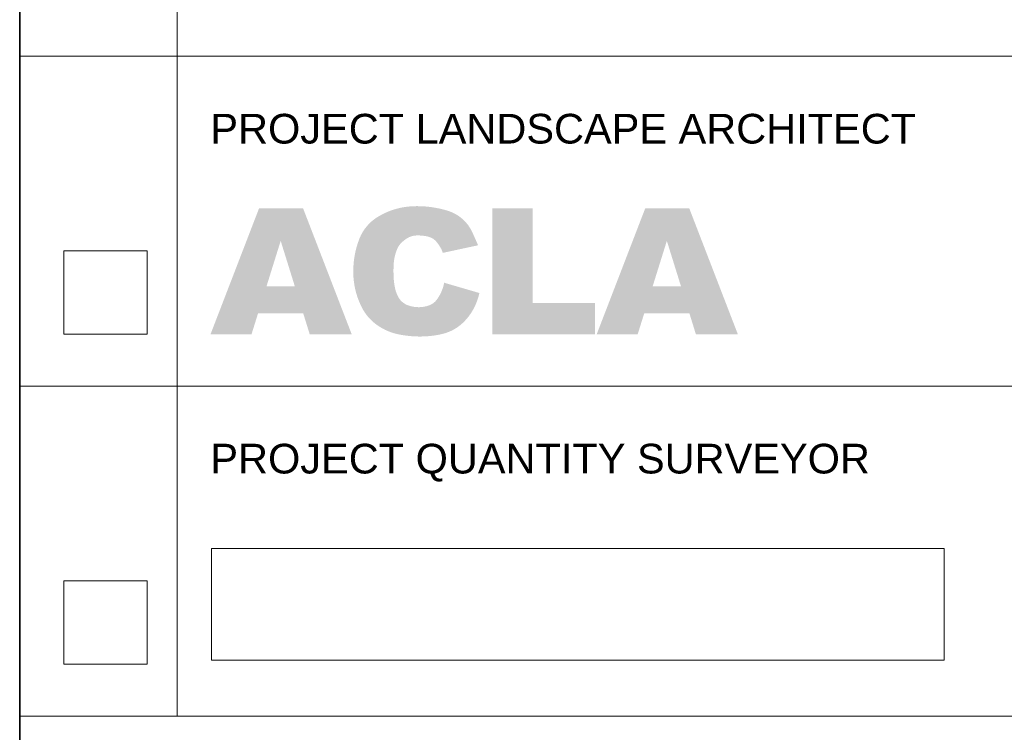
# Model space of a CAD drawing. Extents: x 0 to 840, y 0 to 594.
# Tile 2 of 16: x 733 to 792, y 183 to 226. Entities that reach past the tile are written whole.
import ezdxf

# ---------------------------------------------------------------- set-up
doc = ezdxf.new("R2010")
doc.units = 0
doc.layers.get('0').update_dxf_attribs({"lineweight": 0})
doc.layers.add('00_Example', color=7, linetype='Continuous')
doc.layers.add('DW-TITLE', color=7, linetype='Continuous', lineweight=0)
doc.styles.add('Style-Arial', font='arial.ttf', dxfattribs={"width": 0.8})
picture_1 = doc.add_image_def('image1.jpg', size_in_pixel=(3114, 474))

# ---------------------------------------------------------------- blocks, each defined once
blk = doc.blocks.new('A$C76D60833')
image = blk.add_image(picture_1, insert=(2.073, -16.599), size_in_units=(44.388, 6.757))
image.dxf.flags = 7

msp = doc.modelspace()

# ---------------------------------------------------------------- hatches: boundary and pattern name
h = msp.add_hatch(color=256)
h.dxf.hatch_style = 1
h.paths.add_polyline_path([(773.289, 214.85), (770.627, 214.85), (767.684, 207.209), (770.167, 207.209), (770.562, 208.472), (773.302, 208.472), (773.693, 207.209), (776.236, 207.209)])
h.paths.add_polyline_path([(771.934, 212.871), (772.788, 210.125), (771.077, 210.125)], flags=16)
h.paths.add_polyline_path([(767.588, 209.096), (763.8, 209.096), (763.8, 214.85), (761.365, 214.85), (761.365, 207.209), (767.588, 207.209)])
h.paths.add_polyline_path([(760.58, 209.709), (758.445, 210.333, -0.110767), (757.998, 209.307, -0.147383), (757.544, 208.965, -0.085417), (756.921, 208.85, -0.09467), (756.232, 208.972, -0.179178), (755.664, 209.469, -0.067093), (755.48, 209.953, -0.043234), (755.387, 210.603, -0.020979), (755.377, 211.296, -0.036606), (755.431, 211.826, -0.06802), (755.627, 212.438, -0.092285), (755.872, 212.774, -0.043619), (756.176, 213.015, -0.140378), (756.768, 213.2, -0.061454), (757.46, 213.132, -0.175235), (758.005, 212.785, -0.035777), (758.256, 212.404, -0.078493), (758.354, 212.142), (760.502, 212.604), (760.157, 213.378, 0.216664), (758.666, 214.697, 0.086382), (756.511, 214.969, 0.128039), (754.398, 214.311, 0.162045), (753.307, 212.998, 0.10965), (752.949, 210.677, 0.104764), (753.477, 208.797, 0.121703), (754.406, 207.748, 0.101873), (755.702, 207.199, 0.072029), (757.548, 207.099, 0.038479), (758.363, 207.236, 0.127476), (759.558, 207.885, 0.08577), (760.246, 208.793, 0.06437)])
h.paths.add_polyline_path([(749.895, 214.85), (749.186, 214.85), (748.551, 212.838), (749.395, 210.125), (747.694, 210.125), (747.173, 208.472), (749.908, 208.472), (750.3, 207.209), (752.843, 207.209)])
h.paths.add_polyline_path([(748.54, 212.871), (748.551, 212.838), (749.186, 214.85), (747.233, 214.85), (744.29, 207.209), (746.774, 207.209), (747.168, 208.472), (747.173, 208.472), (747.694, 210.125), (747.684, 210.125)])

# ---------------------------------------------------------------- linework, layer by layer
for p, q in [((735.395, 207.213), (735.395, 212.269)), ((735.395, 187.213), (735.395, 192.269))]:
    msp.add_line(p, q)
at = {"layer": 'DW-TITLE', "lineweight": 35}
msp.add_line((732.73, 586.937), (732.73, 7.063), dxfattribs=at)
at = {"layer": 'DW-TITLE'}
for p, q in [((742.268, 305.063), (742.268, 184.063)), ((732.73, 224.063), (832.73, 224.063)), ((735.395, 212.269), (740.451, 212.269)), ((740.451, 212.269), (740.451, 207.213)), ((740.451, 207.213), (735.395, 207.213)), ((732.73, 204.063), (832.73, 204.063)), ((735.395, 192.269), (740.451, 192.269)), ((740.451, 192.269), (740.451, 187.213)), ((740.451, 187.213), (735.395, 187.213)), ((732.73, 184.063), (832.73, 184.063))]:
    msp.add_line(p, q, dxfattribs=at)

# ---------------------------------------------------------------- block references
at = {"color": 253}
msp.add_blockref('A$C76D60833', (742.268, 204.063), dxfattribs=at)

# ---------------------------------------------------------------- texts
at = {"layer": '00_Example', "char_height": 1.8, "width": 98, "attachment_point": 1, "line_spacing_factor": 1.00667, "style": 'Style-Arial'}
for s, insert in [('{\\fSwis721 BT|b0|i0|c0|p34;\\W1;PROJECT LANDSCAPE ARCHITECT}', (744.282, 220.571)), ('{\\fSwis721 BT|b0|i0|c0|p34;\\W1;PROJECT QUANTITY SURVEYOR}', (744.282, 200.571))]:
    msp.add_mtext(s, dxfattribs=dict(at, insert=insert))

doc.saveas('drawing.dxf')
